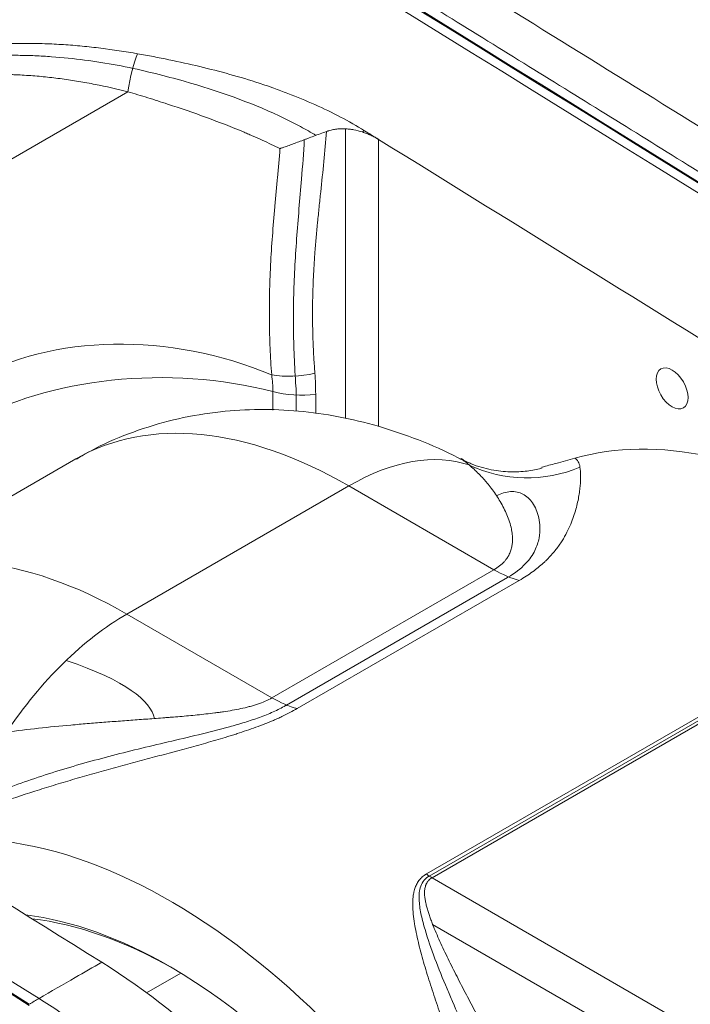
# Model space of a CAD drawing. Header units: millimetres. Extents: x 809 to 6054, y -5716 to -1261.
# Tile 89 of 94: x 5977 to 5985, y -5356 to -5344. Entities that reach past the tile are written whole.
import ezdxf

# ---------------------------------------------------------------- set-up
doc = ezdxf.new("R2010")
doc.units = ezdxf.units.MM
doc.header["$LTSCALE"] = 0.3175
doc.layers.add('1轮廓实线层', color=7, linetype='Continuous', lineweight=18)

# ---------------------------------------------------------------- blocks, each defined once
blk = doc.blocks.new('MR07S-930-Z')
at = {"layer": '1轮廓实线层'}
for p, q in [((7706.086, -5684.393), (7691.786, -5692.65)), ((7722.03, -5687.116), (7722.03, -5708.306)), ((7724.464, -5687.89), (7724.464, -5708.912)), ((7716.719, -5707.716), (7716.719, -5706.363)), ((7718.433, -5707.779), (7718.433, -5706.612)), ((7719.852, -5706.551), (7719.852, -5707.969)), ((7702.284, -5711.289), (7686.021, -5720.679)), ((7722.284, -5713.27), (7706.021, -5722.66)), ((7732.914, -5719.408), (7722.284, -5713.27)), ((7716.651, -5728.798), (7732.914, -5719.408)), ((7717.724, -5729.323), (7733.92, -5719.972)), ((7734.771, -5720.193), (7718.507, -5729.583)), ((7706.021, -5722.66), (7716.651, -5728.798)), ((7727.973, -5741.695), (7756.62, -5725.155)), ((7756.827, -5725.313), (7728.179, -5741.852)), ((7757.025, -5725.443), (7728.378, -5741.982)), ((7728.378, -5741.982), (7765.52, -5763.426)), ((7763.04, -5765.376), (7728.424, -5745.39)), ((7707.465, -5750.404), (7709.97, -5748.957)), ((7699.578, -5750.815), (7699.569, -5750.819))]:
    blk.add_line(p, q, dxfattribs=at)
for centre, major_axis, ratio, start_param, end_param in [((7442.271, -15056.66), (5847.272, -10127.773), 0.57735, 2.316004, 2.333362), ((7442.269, -15056.653), (-5847.318, 10127.852), 0.57735, 5.457597, 5.474954), ((7366.609, -15100.341), (-5847.271, 10127.771), 0.57735, 5.457597, 5.474954), ((7366.61, -15100.335), (-5847.318, 10127.852), 0.57735, 5.457597, 5.474954), ((7706.731, -5684.021), (-0.525, -2.954), 0.192474, 3.794873, 4.872943), ((7723.354, -5689.655), (-1.577, -2.552), 0.556697, 3.943964, 4.01709), ((7432.724, -15062.164), (-5847.333, 10127.877), 0.57735, 5.4625, 5.462626), ((7432.724, -15062.164), (5847.333, -10127.877), 0.57735, 2.31711, 2.320908), ((7708.495, -5716.889), (19.59, -4.027), 0.684608, 1.287044, 2.484993), ((7708.495, -5716.889), (20, 0), 0.57735, 1.147026, 2.356194), ((7718.659, -5702.204), (-4.943, -0.755), 0.595922, 1.058029, 1.710631), ((7718.775, -5703.732), (-5, 0), 0.57735, 1.147026, 1.787769), ((7722.284, -5745.93), (20, -34.641), 0.57735, 2.356194, 3.141593), ((7722.284, -5729.6), (-10, -17.321), 0.57735, 3.25441, 3.926991), ((7758.7, -5753.483), (23.5, -40.703), 0.57735, 2.662708, 2.99609), ((7735.5, -5702.81), (8.131, 5.821), 0.981387, 3.640709, 4.483864), ((7706.021, -5755.32), (-20, 34.641), 0.57735, 5.497787, 6.283259), ((7732.914, -5711.243), (5, -8.66), 0.57735, 5.497787, 5.763474), ((7706.021, -5738.99), (10, 17.321), 0.57735, 0.785398, 1.457979), ((7371.913, -15097.273), (-5847.333, 10127.877), 0.57735, 5.457597, 5.461609), ((7716.651, -5720.633), (-5, 8.66), 0.57735, 2.356194, 2.621882), ((7709.202, -5782.06), (23.5, -40.703), 0.57735, 6.147429, 9.241616), ((7728.415, -5739.554), (1.5, -2.598), 0.57735, 5.287703, 5.480334), ((7709.202, -5782.06), (-20.55, 35.594), 0.57735, 5.497787, 5.870753), ((7709.627, -5781.815), (20.25, -35.074), 0.57735, 2.363656, 2.733677), ((7702.839, -5785.735), (-23.5, 40.703), 0.57735, 3.141599, 5.457597), ((7709.202, -5782.06), (-20.55, 35.594), 0.57735, 3.490604, 5.497787), ((7699.092, -5764.244), (8.888, 14.248), 0.553686, 0.804702, 0.863592), ((7685.391, -5795.808), (34.151, 57.054), 0.587064, 5.781225, 5.883697)]:
    blk.add_ellipse(centre, major_axis=major_axis, ratio=ratio, start_param=start_param, end_param=end_param, dxfattribs=at)
blk.add_ellipse((7745.972, -5706.132), major_axis=(-0.825, 1.429), ratio=0.57735, dxfattribs=at)
blk.add_rational_spline([(7631.772, -5619.186), (7679.606, -5648.063), (7727.428, -5677.414), (7775.235, -5707.235)], [1, 0.999974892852, 0.999974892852, 1], degree=3, dxfattribs=at)
for points in [[(7630.36, -5619.898), (7678.193, -5648.776), (7726.017, -5678.127), (7773.824, -5707.949)], [(7556.114, -5662.764), (7603.947, -5691.642), (7651.771, -5720.994), (7699.578, -5750.815)], [(7719.794, -5705.015), (7719.813, -5705.27), (7719.842, -5705.78), (7719.852, -5706.294), (7719.852, -5706.551)], [(7718.431, -5706.612), (7718.427, -5706.394), (7718.417, -5706.179), (7718.402, -5705.967)], [(7701.578, -5726.054), (7705.965, -5727.551), (7707.728, -5728.99), (7708.051, -5730.311)]]:
    blk.add_open_spline(points, degree=3, dxfattribs=at)
for points, knots in [([(7756.95, -5692.541), (7755.323, -5691.527), (7739.261, -5681.523), (7718.978, -5669.027), (7700.32, -5657.631), (7696.102, -5655.061)], [0, 0, 0, 0, 0.080247, 0.792099, 1, 1, 1, 1]), ([(7686.024, -5683.607), (7686.189, -5683.511), (7686.358, -5683.418), (7686.616, -5683.282), (7686.703, -5683.238), (7686.879, -5683.149), (7686.968, -5683.106), (7687.414, -5682.891), (7687.783, -5682.731), (7688.539, -5682.43), (7688.928, -5682.29), (7689.724, -5682.03), (7690.133, -5681.91), (7690.759, -5681.745), (7691.076, -5681.665), (7691.399, -5681.592), (7691.561, -5681.556), (7691.669, -5681.532), (7692.212, -5681.417), (7692.706, -5681.327), (7693.59, -5681.187), (7694.036, -5681.127), (7694.934, -5681.025), (7695.386, -5680.983), (7696.297, -5680.917), (7696.755, -5680.893), (7697.447, -5680.869), (7697.678, -5680.863), (7697.969, -5680.858), (7698.027, -5680.857), (7698.143, -5680.856), (7698.317, -5680.854), (7698.491, -5680.854), (7699.07, -5680.854), (7699.531, -5680.863), (7700.452, -5680.894), (7700.911, -5680.917), (7701.826, -5680.977), (7702.283, -5681.014), (7703.193, -5681.101), (7703.647, -5681.15), (7705.005, -5681.318), (7705.906, -5681.455), (7706.803, -5681.614)], [0, 0, 0, 0, 0.03125, 0.03125, 0.046875, 0.046875, 0.0625, 0.0625, 0.125, 0.125, 0.1875, 0.1875, 0.25, 0.25, 0.28125, 0.296875, 0.296875, 0.304688, 0.3125, 0.375, 0.375, 0.4375, 0.4375, 0.5, 0.5, 0.5625, 0.5625, 0.59375, 0.59375, 0.601563, 0.601563, 0.609375, 0.625, 0.625, 0.6875, 0.6875, 0.75, 0.75, 0.8125, 0.8125, 0.875, 0.875, 1, 1, 1, 1]), ([(7708.118, -5683.069), (7707.957, -5683.029), (7707.796, -5682.99), (7706.868, -5682.769), (7706.085, -5682.602), (7703.726, -5682.163), (7702.129, -5681.949), (7700.097, -5681.8), (7699.688, -5681.777), (7698.868, -5681.743), (7698.456, -5681.733), (7697.228, -5681.723), (7696.416, -5681.744), (7694.805, -5681.85), (7694.006, -5681.934), (7692.82, -5682.115), (7692.427, -5682.184), (7691.659, -5682.339), (7691.282, -5682.426), (7690.174, -5682.712), (7689.463, -5682.938), (7688.447, -5683.337), (7688.117, -5683.48), (7687.486, -5683.78), (7687.185, -5683.937), (7686.844, -5684.133), (7686.792, -5684.163), (7686.741, -5684.193)], [0, 0, 0, 0, 0.022704, 0.022704, 0.130212, 0.130212, 0.345229, 0.345229, 0.398983, 0.398983, 0.452737, 0.452737, 0.560246, 0.560246, 0.667754, 0.667754, 0.721508, 0.721508, 0.775262, 0.775262, 0.882771, 0.882771, 0.936525, 0.936525, 0.990279, 0.990279, 1, 1, 1, 1]), ([(7706.803, -5681.614), (7707.574, -5681.751), (7708.34, -5681.896), (7709.858, -5682.207), (7710.61, -5682.373), (7712.844, -5682.907), (7714.302, -5683.311), (7715.899, -5683.833), (7716.075, -5683.892), (7716.34, -5683.982), (7716.427, -5684.013), (7716.603, -5684.073), (7717.039, -5684.227), (7717.469, -5684.385), (7718.488, -5684.776), (7719.15, -5685.05), (7720.437, -5685.627), (7721.063, -5685.93), (7722.275, -5686.567), (7722.862, -5686.9), (7723.429, -5687.25)], [0, 0, 0, 0, 0.125, 0.125, 0.25, 0.25, 0.5, 0.5, 0.53125, 0.53125, 0.546875, 0.546875, 0.5625, 0.625, 0.625, 0.75, 0.75, 0.875, 0.875, 1, 1, 1, 1]), ([(7706.086, -5684.393), (7705.294, -5684.195), (7704.497, -5684.017), (7703.294, -5683.782), (7702.891, -5683.709), (7702.083, -5683.575), (7701.678, -5683.514), (7700.864, -5683.404), (7700.456, -5683.355), (7699.636, -5683.27), (7699.225, -5683.235), (7698.604, -5683.192), (7698.397, -5683.18), (7698.086, -5683.164), (7697.982, -5683.16), (7697.775, -5683.151), (7697.257, -5683.133), (7696.742, -5683.127), (7695.924, -5683.135), (7695.517, -5683.147), (7694.708, -5683.19), (7694.305, -5683.221), (7693.506, -5683.302), (7693.109, -5683.353), (7692.617, -5683.43), (7692.519, -5683.446), (7692.371, -5683.471), (7692.322, -5683.48), (7692.225, -5683.497), (7691.981, -5683.541), (7691.741, -5683.59), (7691.172, -5683.714), (7690.801, -5683.807), (7690.078, -5684.015), (7689.726, -5684.129), (7689.04, -5684.381), (7688.707, -5684.519), (7688.344, -5684.687), (7688.304, -5684.705), (7688.224, -5684.744), (7688.184, -5684.763), (7688.065, -5684.821), (7687.83, -5684.939), (7687.603, -5685.064), (7687.455, -5685.149)], [0, 0, 0, 0, 0.125, 0.125, 0.1875, 0.1875, 0.25, 0.25, 0.3125, 0.3125, 0.375, 0.375, 0.40625, 0.40625, 0.421875, 0.421875, 0.4375, 0.5, 0.5, 0.5625, 0.5625, 0.625, 0.625, 0.6875, 0.6875, 0.703125, 0.703125, 0.710937, 0.710937, 0.71875, 0.75, 0.75, 0.8125, 0.8125, 0.875, 0.875, 0.9375, 0.9375, 0.945312, 0.945312, 0.953125, 0.953125, 0.96875, 1, 1, 1, 1]), ([(7719.871, -5687.591), (7719.506, -5687.373), (7719.13, -5687.16), (7718.231, -5686.677), (7717.703, -5686.413), (7715.012, -5685.152), (7712.678, -5684.327), (7709.527, -5683.433), (7708.826, -5683.247), (7708.118, -5683.069)], [0, 0, 0, 0, 0.109717, 0.109717, 0.255084, 0.255084, 0.836552, 0.836552, 1, 1, 1, 1]), ([(7717.237, -5688.567), (7716.813, -5688.357), (7716.381, -5688.152), (7715.723, -5687.851), (7715.391, -5687.703), (7715.055, -5687.557), (7714.83, -5687.46), (7714.717, -5687.412), (7713.699, -5686.983), (7712.777, -5686.624), (7710.905, -5685.939), (7709.955, -5685.613), (7708.514, -5685.144), (7708.032, -5684.99), (7707.062, -5684.688), (7706.575, -5684.54), (7706.086, -5684.393)], [0, 0, 0, 0, 0.125, 0.125, 0.1875, 0.21875, 0.21875, 0.25, 0.25, 0.5, 0.5, 0.75, 0.75, 0.875, 0.875, 1, 1, 1, 1]), ([(7723.273, -5687.346), (7723.069, -5687.281), (7722.86, -5687.228), (7722.538, -5687.168), (7722.43, -5687.152), (7722.21, -5687.127), (7722.1, -5687.118), (7721.959, -5687.113), (7721.931, -5687.112), (7721.875, -5687.111), (7721.847, -5687.111), (7721.762, -5687.111), (7721.706, -5687.112), (7721.537, -5687.12), (7721.425, -5687.13), (7721.202, -5687.16), (7721.091, -5687.181), (7720.926, -5687.22), (7720.871, -5687.235), (7720.789, -5687.259), (7720.762, -5687.268), (7720.708, -5687.285), (7720.681, -5687.295), (7720.654, -5687.304)], [0, 0, 0, 0, 0.25, 0.25, 0.375, 0.375, 0.5, 0.5, 0.53125, 0.53125, 0.5625, 0.5625, 0.625, 0.625, 0.75, 0.75, 0.875, 0.875, 0.9375, 0.9375, 0.96875, 0.96875, 1, 1, 1, 1]), ([(7717.237, -5688.567), (7717.252, -5688.562), (7717.268, -5688.556), (7717.299, -5688.545), (7717.346, -5688.529), (7717.455, -5688.491), (7717.55, -5688.457), (7717.742, -5688.388), (7717.872, -5688.341), (7718.137, -5688.243), (7718.272, -5688.193), (7718.548, -5688.09), (7718.688, -5688.037), (7718.903, -5687.956), (7718.975, -5687.928), (7719.121, -5687.873), (7719.194, -5687.846), (7719.415, -5687.762), (7719.564, -5687.706), (7719.867, -5687.593), (7720.02, -5687.535), (7720.333, -5687.42), (7720.492, -5687.362), (7720.654, -5687.304)], [0, 0, 0, 0, 0.015625, 0.015625, 0.03125, 0.0625, 0.125, 0.125, 0.25, 0.25, 0.375, 0.375, 0.5, 0.5, 0.5625, 0.5625, 0.625, 0.625, 0.75, 0.75, 0.875, 0.875, 1, 1, 1, 1]), ([(7720.654, -5687.304), (7720.595, -5688.042), (7720.526, -5688.779), (7720.379, -5690.256), (7720.3, -5690.996), (7720.182, -5692.107), (7720.143, -5692.478), (7720.066, -5693.219), (7720.028, -5693.59), (7719.919, -5694.704), (7719.853, -5695.447), (7719.77, -5696.56), (7719.745, -5696.931), (7719.701, -5697.672), (7719.682, -5698.042), (7719.652, -5698.782), (7719.641, -5699.151), (7719.625, -5699.889), (7719.617, -5700.625), (7719.628, -5701.727), (7719.65, -5702.459), (7719.68, -5703.191), (7719.698, -5703.556), (7719.741, -5704.286), (7719.766, -5704.651), (7719.794, -5705.015)], [0, 0, 0, 0, 0.125, 0.125, 0.25, 0.25, 0.3125, 0.3125, 0.375, 0.375, 0.5, 0.5, 0.5625, 0.5625, 0.625, 0.625, 0.6875, 0.6875, 0.75, 0.8125, 0.875, 0.875, 0.9375, 0.9375, 1, 1, 1, 1]), ([(7724.464, -5687.89), (7724.377, -5687.836), (7724.196, -5687.732), (7724.002, -5687.636), (7723.877, -5687.578), (7723.851, -5687.567), (7723.801, -5687.544), (7723.724, -5687.511), (7723.646, -5687.48), (7723.489, -5687.419), (7723.382, -5687.381), (7723.273, -5687.346)], [0, 0, 0, 0, 0.25, 0.5, 0.5, 0.5625, 0.5625, 0.625, 0.75, 0.75, 1, 1, 1, 1]), ([(7716.627, -5705.141), (7716.603, -5704.816), (7716.582, -5704.49), (7716.544, -5703.836), (7716.527, -5703.507), (7716.499, -5702.847), (7716.477, -5702.184), (7716.458, -5701.181), (7716.456, -5700.168), (7716.47, -5699.145), (7716.491, -5698.456), (7716.516, -5697.765), (7716.531, -5697.418), (7716.584, -5696.373), (7716.629, -5695.671), (7716.734, -5694.26), (7716.794, -5693.551), (7716.889, -5692.485), (7716.921, -5692.129), (7716.987, -5691.417), (7717.02, -5691.061), (7717.118, -5689.993), (7717.182, -5689.28), (7717.237, -5688.567)], [0, 0, 0, 0, 0.0625, 0.0625, 0.125, 0.125, 0.1875, 0.25, 0.3125, 0.375, 0.4375, 0.4375, 0.5, 0.5, 0.625, 0.625, 0.75, 0.75, 0.8125, 0.8125, 0.875, 0.875, 1, 1, 1, 1]), ([(7718.402, -5705.967), (7718.352, -5705.241), (7718.31, -5704.513), (7718.22, -5702.378), (7718.205, -5700.959), (7718.269, -5698.088), (7718.348, -5696.635), (7718.561, -5693.718), (7718.695, -5692.255), (7718.894, -5689.833), (7718.966, -5688.87), (7719.018, -5687.912)], [0, 0, 0, 0, 0.1246, 0.1246, 0.36353, 0.36353, 0.602459, 0.602459, 0.841388, 0.841388, 1, 1, 1, 1]), ([(7716.719, -5706.363), (7716.719, -5706.157), (7716.712, -5705.952), (7716.68, -5705.544), (7716.657, -5705.342), (7716.627, -5705.141)], [0, 0, 0, 0, 0.5, 0.5, 1, 1, 1, 1]), ([(7730.477, -5711.307), (7730.413, -5711.272), (7729.411, -5710.732), (7727.413, -5709.882), (7724.489, -5708.865), (7721.552, -5708.161), (7718.629, -5707.748), (7715.732, -5707.626), (7712.779, -5707.798), (7709.801, -5708.293), (7706.851, -5709.142), (7704.346, -5710.157), (7702.884, -5710.966), (7702.312, -5711.315)], [0, 0, 0, 0, 0.007418, 0.115633, 0.221165, 0.324067, 0.424615, 0.523196, 0.620219, 0.726218, 0.830136, 0.932093, 1, 1, 1, 1]), ([(7731.095, -5711.74), (7730.984, -5711.632), (7730.864, -5711.535), (7730.654, -5711.396), (7730.569, -5711.347), (7730.48, -5711.302)], [0, 0, 0, 0, 0.610176, 0.610176, 1, 1, 1, 1]), ([(7736.442, -5711.955), (7736.415, -5711.964), (7736.132, -5712.061), (7735.359, -5712.206), (7734.128, -5712.28), (7732.719, -5712.119), (7731.466, -5711.785), (7730.754, -5711.415), (7730.508, -5711.269)], [0, 0, 0, 0, 0.023313, 0.233099, 0.444673, 0.660962, 0.881399, 1, 1, 1, 1]), ([(7738.856, -5711.243), (7738.393, -5711.373), (7737.927, -5711.498), (7737.116, -5711.715), (7736.77, -5711.807), (7736.426, -5711.902)], [0, 0, 0, 0, 0.574156, 0.574156, 1, 1, 1, 1]), ([(7738.856, -5711.243), (7738.951, -5711.304), (7739.031, -5711.39), (7739.155, -5711.61), (7739.199, -5711.743), (7739.222, -5711.901)], [0, 0, 0, 0, 0.5, 0.5, 1, 1, 1, 1]), ([(7732.914, -5719.408), (7733.226, -5719.228), (7733.47, -5719.033), (7733.684, -5718.802), (7733.707, -5718.776), (7733.752, -5718.724), (7733.815, -5718.646), (7733.871, -5718.568), (7733.922, -5718.489), (7733.939, -5718.463), (7733.97, -5718.41), (7733.985, -5718.384), (7734.027, -5718.306), (7734.053, -5718.254), (7734.121, -5718.099), (7734.157, -5717.997), (7734.214, -5717.794), (7734.235, -5717.693), (7734.264, -5717.494), (7734.273, -5717.395), (7734.28, -5717.198), (7734.279, -5717.101), (7734.272, -5716.98), (7734.271, -5716.956), (7734.267, -5716.908), (7734.265, -5716.884), (7734.258, -5716.813), (7734.252, -5716.765), (7734.233, -5716.624), (7734.217, -5716.53), (7734.161, -5716.255), (7734.112, -5716.075), (7733.999, -5715.724), (7733.934, -5715.553), (7733.794, -5715.218), (7733.717, -5715.055), (7733.555, -5714.734), (7733.469, -5714.578), (7733.289, -5714.272), (7733.196, -5714.123), (7733.002, -5713.831), (7732.902, -5713.689), (7732.696, -5713.411), (7732.591, -5713.276), (7732.429, -5713.078), (7732.375, -5713.013), (7732.265, -5712.885), (7732.209, -5712.821), (7732.041, -5712.634), (7731.926, -5712.514), (7731.578, -5712.162), (7731.34, -5711.943), (7731.095, -5711.74)], [0, 0, 0, 0, 0.0625, 0.0625, 0.070313, 0.070313, 0.078125, 0.09375, 0.09375, 0.101563, 0.101563, 0.109375, 0.109375, 0.125, 0.125, 0.15625, 0.15625, 0.1875, 0.1875, 0.21875, 0.21875, 0.25, 0.25, 0.257813, 0.257813, 0.265625, 0.265625, 0.28125, 0.28125, 0.3125, 0.3125, 0.375, 0.375, 0.4375, 0.4375, 0.5, 0.5, 0.5625, 0.5625, 0.625, 0.625, 0.6875, 0.6875, 0.75, 0.75, 0.78125, 0.78125, 0.8125, 0.8125, 0.875, 0.875, 1, 1, 1, 1]), ([(7739.222, -5711.901), (7739.248, -5712.09), (7739.264, -5712.304), (7739.267, -5712.599), (7739.266, -5712.66), (7739.264, -5712.784), (7739.262, -5712.847), (7739.254, -5713.042), (7739.245, -5713.177), (7739.219, -5713.457), (7739.202, -5713.603), (7739.159, -5713.903), (7739.133, -5714.059), (7739.071, -5714.379), (7739.035, -5714.544), (7738.951, -5714.884), (7738.902, -5715.059), (7738.791, -5715.418), (7738.729, -5715.602), (7738.585, -5715.98), (7738.505, -5716.173), (7738.32, -5716.569), (7738.217, -5716.772), (7738.069, -5717.032), (7738.038, -5717.084), (7737.976, -5717.189), (7737.943, -5717.241), (7737.843, -5717.399), (7737.773, -5717.505), (7737.548, -5717.825), (7737.38, -5718.041), (7737.095, -5718.367), (7736.995, -5718.476), (7736.834, -5718.64), (7736.751, -5718.722), (7736.665, -5718.805), (7736.606, -5718.86), (7736.576, -5718.887), (7736.304, -5719.135), (7736.038, -5719.353), (7735.449, -5719.779), (7735.125, -5719.989), (7734.771, -5720.193)], [0, 0, 0, 0, 0.125, 0.125, 0.15625, 0.15625, 0.1875, 0.1875, 0.25, 0.25, 0.3125, 0.3125, 0.375, 0.375, 0.4375, 0.4375, 0.5, 0.5, 0.5625, 0.5625, 0.625, 0.625, 0.6875, 0.6875, 0.703125, 0.703125, 0.71875, 0.71875, 0.75, 0.75, 0.8125, 0.8125, 0.84375, 0.84375, 0.859375, 0.867187, 0.867187, 0.875, 0.875, 0.9375, 0.9375, 1, 1, 1, 1]), ([(7733.92, -5719.972), (7734.471, -5719.652), (7734.89, -5719.322), (7735.377, -5718.816), (7735.514, -5718.647), (7735.744, -5718.318), (7735.837, -5718.157), (7736.071, -5717.684), (7736.164, -5717.381), (7736.274, -5716.814), (7736.291, -5716.549), (7736.272, -5715.804), (7736.167, -5715.375), (7735.937, -5714.832), (7735.847, -5714.668), (7735.647, -5714.376), (7735.537, -5714.249), (7735.181, -5713.923), (7734.911, -5713.781), (7734.312, -5713.658), (7733.983, -5713.677), (7733.458, -5713.837), (7733.288, -5713.906), (7733.111, -5713.994)], [0, 0, 0, 0, 0.076887, 0.076887, 0.115668, 0.115668, 0.15445, 0.15445, 0.232013, 0.232013, 0.309576, 0.309576, 0.464703, 0.464703, 0.542266, 0.542266, 0.61983, 0.61983, 0.774956, 0.774956, 0.930083, 0.930083, 1, 1, 1, 1]), ([(7697.21, -5731.303), (7697.983, -5731.202), (7698.761, -5731.11), (7700.329, -5730.94), (7701.119, -5730.862), (7702.314, -5730.754), (7702.713, -5730.719), (7703.515, -5730.652), (7703.918, -5730.619), (7704.727, -5730.556), (7705.133, -5730.525), (7705.949, -5730.464), (7706.359, -5730.435), (7707.182, -5730.374), (7707.596, -5730.344), (7708.221, -5730.298), (7708.43, -5730.282), (7708.744, -5730.258), (7708.849, -5730.25), (7709.059, -5730.234), (7709.164, -5730.225), (7709.691, -5730.183), (7710.113, -5730.148), (7710.749, -5730.089), (7710.961, -5730.069), (7711.386, -5730.026), (7711.599, -5730.004), (7712.025, -5729.956), (7712.239, -5729.93), (7712.56, -5729.889), (7712.667, -5729.875), (7712.882, -5729.845), (7712.989, -5729.829), (7713.311, -5729.782), (7713.524, -5729.747), (7713.947, -5729.672), (7714.158, -5729.632), (7714.574, -5729.543), (7714.781, -5729.494), (7715.087, -5729.414), (7715.188, -5729.386), (7715.339, -5729.341), (7715.39, -5729.326), (7715.489, -5729.294), (7715.539, -5729.278), (7715.982, -5729.13), (7716.339, -5728.977), (7716.651, -5728.798)], [0, 0, 0, 0, 0.125, 0.125, 0.25, 0.25, 0.3125, 0.3125, 0.375, 0.375, 0.4375, 0.4375, 0.5, 0.5, 0.5625, 0.5625, 0.59375, 0.59375, 0.609375, 0.609375, 0.625, 0.625, 0.6875, 0.6875, 0.71875, 0.71875, 0.75, 0.75, 0.78125, 0.78125, 0.796875, 0.796875, 0.8125, 0.8125, 0.84375, 0.84375, 0.875, 0.875, 0.90625, 0.90625, 0.921875, 0.921875, 0.929687, 0.929687, 0.9375, 0.9375, 1, 1, 1, 1]), ([(7694.502, -5736.539), (7695.179, -5736.237), (7695.875, -5735.948), (7697.219, -5735.422), (7697.864, -5735.183), (7699.18, -5734.721), (7699.854, -5734.498), (7701.893, -5733.854), (7703.282, -5733.461), (7706.115, -5732.72), (7707.559, -5732.374), (7709.772, -5731.852), (7710.518, -5731.677), (7712.028, -5731.312), (7712.785, -5731.124), (7713.907, -5730.816), (7714.279, -5730.709), (7715.018, -5730.48), (7715.38, -5730.36), (7716.08, -5730.106), (7716.419, -5729.971), (7717.068, -5729.68), (7717.369, -5729.528), (7717.67, -5729.354), (7717.697, -5729.338), (7717.723, -5729.322)], [0, 0, 0, 0, 0.100956, 0.100956, 0.190419, 0.190419, 0.279882, 0.279882, 0.458808, 0.458808, 0.637733, 0.637733, 0.727196, 0.727196, 0.816659, 0.816659, 0.861391, 0.861391, 0.906122, 0.906122, 0.950854, 0.950854, 0.995585, 0.995585, 1, 1, 1, 1]), ([(7718.507, -5729.583), (7718.154, -5729.787), (7717.777, -5729.982), (7717.277, -5730.216), (7717.176, -5730.263), (7716.971, -5730.354), (7716.867, -5730.4), (7716.552, -5730.534), (7716.339, -5730.621), (7715.691, -5730.875), (7715.247, -5731.036), (7714.566, -5731.268), (7714.337, -5731.343), (7713.989, -5731.455), (7713.873, -5731.492), (7713.64, -5731.565), (7713.523, -5731.601), (7712.937, -5731.781), (7712.465, -5731.919), (7711.516, -5732.19), (7711.04, -5732.322), (7710.323, -5732.518), (7710.083, -5732.583), (7709.724, -5732.68), (7709.604, -5732.712), (7709.364, -5732.776), (7709.244, -5732.808), (7708.644, -5732.969), (7708.166, -5733.096), (7707.211, -5733.35), (7706.736, -5733.478), (7705.787, -5733.733), (7705.314, -5733.862), (7704.371, -5734.121), (7703.901, -5734.252), (7702.964, -5734.518), (7702.497, -5734.653), (7701.567, -5734.926), (7701.103, -5735.065), (7700.178, -5735.347), (7699.718, -5735.491), (7698.341, -5735.93), (7697.43, -5736.234), (7696.526, -5736.551)], [0, 0, 0, 0, 0.0625, 0.0625, 0.078125, 0.078125, 0.09375, 0.09375, 0.125, 0.125, 0.1875, 0.1875, 0.21875, 0.21875, 0.234375, 0.234375, 0.25, 0.25, 0.3125, 0.3125, 0.375, 0.375, 0.40625, 0.40625, 0.421875, 0.421875, 0.4375, 0.4375, 0.5, 0.5, 0.5625, 0.5625, 0.625, 0.625, 0.6875, 0.6875, 0.75, 0.75, 0.8125, 0.8125, 0.875, 0.875, 1, 1, 1, 1]), ([(7729.319, -5752.886), (7729.129, -5752.362), (7728.947, -5751.844), (7728.596, -5750.822), (7728.428, -5750.316), (7728.108, -5749.318), (7727.956, -5748.824), (7727.743, -5748.092), (7727.675, -5747.849), (7727.544, -5747.366), (7727.481, -5747.126), (7727.363, -5746.648), (7727.308, -5746.41), (7727.206, -5745.937), (7727.16, -5745.701), (7727.109, -5745.408), (7727.099, -5745.349), (7727.08, -5745.232), (7727.054, -5745.057), (7727.031, -5744.884), (7727.004, -5744.653), (7726.993, -5744.539), (7726.976, -5744.311), (7726.97, -5744.197), (7726.963, -5743.972), (7726.963, -5743.86), (7726.969, -5743.637), (7726.976, -5743.526), (7726.998, -5743.306), (7727.014, -5743.197), (7727.041, -5743.061), (7727.046, -5743.034), (7727.059, -5742.98), (7727.065, -5742.953), (7727.086, -5742.873), (7727.101, -5742.82), (7727.153, -5742.663), (7727.194, -5742.56), (7727.294, -5742.362), (7727.353, -5742.265), (7727.441, -5742.15), (7727.46, -5742.127), (7727.497, -5742.082), (7727.556, -5742.016), (7727.62, -5741.954), (7727.757, -5741.834), (7727.859, -5741.76), (7727.973, -5741.695)], [0, 0, 0, 0, 0.125, 0.125, 0.25, 0.25, 0.375, 0.375, 0.4375, 0.4375, 0.5, 0.5, 0.5625, 0.5625, 0.625, 0.625, 0.640625, 0.640625, 0.65625, 0.6875, 0.6875, 0.71875, 0.71875, 0.75, 0.75, 0.78125, 0.78125, 0.8125, 0.8125, 0.84375, 0.84375, 0.851562, 0.851562, 0.859375, 0.859375, 0.875, 0.875, 0.90625, 0.90625, 0.9375, 0.9375, 0.945312, 0.945312, 0.953125, 0.96875, 0.96875, 1, 1, 1, 1]), ([(7728.179, -5741.853), (7728.159, -5741.864), (7728.14, -5741.875), (7727.958, -5741.989), (7727.828, -5742.115), (7727.631, -5742.395), (7727.565, -5742.546), (7727.473, -5742.863), (7727.448, -5743.027), (7727.426, -5743.357), (7727.428, -5743.524), (7727.461, -5744.029), (7727.518, -5744.374), (7727.668, -5745.069), (7727.761, -5745.417), (7728.072, -5746.469), (7728.322, -5747.18), (7728.868, -5748.626), (7729.165, -5749.361), (7729.611, -5750.42), (7729.744, -5750.731), (7729.88, -5751.045)], [0, 0, 0, 0, 0.006543, 0.006543, 0.062827, 0.062827, 0.119112, 0.119112, 0.175397, 0.175397, 0.231682, 0.231682, 0.344251, 0.344251, 0.456821, 0.456821, 0.68196, 0.68196, 0.907099, 0.907099, 1, 1, 1, 1]), ([(7728.378, -5741.982), (7728.27, -5742.044), (7728.181, -5742.117), (7728.09, -5742.219), (7728.073, -5742.241), (7728.041, -5742.284), (7728.026, -5742.306), (7727.998, -5742.351), (7727.985, -5742.374), (7727.961, -5742.42), (7727.95, -5742.443), (7727.92, -5742.513), (7727.903, -5742.561), (7727.875, -5742.657), (7727.864, -5742.706), (7727.839, -5742.853), (7727.831, -5742.954), (7727.829, -5743.158), (7727.835, -5743.26), (7727.856, -5743.464), (7727.871, -5743.566), (7727.909, -5743.771), (7727.931, -5743.873), (7727.981, -5744.079), (7728.009, -5744.182), (7728.069, -5744.388), (7728.101, -5744.491), (7728.169, -5744.699), (7728.205, -5744.802), (7728.279, -5745.011), (7728.318, -5745.115), (7728.398, -5745.325), (7728.439, -5745.429), (7728.566, -5745.744), (7728.655, -5745.954), (7728.838, -5746.376), (7728.933, -5746.587), (7729.128, -5747.011), (7729.227, -5747.224), (7729.431, -5747.651), (7729.535, -5747.865), (7729.852, -5748.511), (7730.07, -5748.945), (7730.517, -5749.821), (7730.747, -5750.263), (7731.216, -5751.156), (7731.456, -5751.607), (7731.7, -5752.062)], [0, 0, 0, 0, 0.03125, 0.03125, 0.039063, 0.039063, 0.046875, 0.046875, 0.054688, 0.054688, 0.0625, 0.0625, 0.078125, 0.078125, 0.09375, 0.09375, 0.125, 0.125, 0.15625, 0.15625, 0.1875, 0.1875, 0.21875, 0.21875, 0.25, 0.25, 0.28125, 0.28125, 0.3125, 0.3125, 0.34375, 0.34375, 0.375, 0.375, 0.4375, 0.4375, 0.5, 0.5, 0.5625, 0.5625, 0.625, 0.625, 0.75, 0.75, 0.875, 0.875, 1, 1, 1, 1]), ([(7704.174, -5748.161), (7703.526, -5748.535), (7701.994, -5749.42), (7700.462, -5750.304), (7699.578, -5750.815)], [0, 0, 0, 0, 0.423077, 1, 1, 1, 1]), ([(7731.428, -5805.485), (7731.373, -5804.274), (7731.271, -5803.039), (7730.974, -5800.531), (7730.778, -5799.258), (7730.295, -5796.684), (7730.008, -5795.384), (7729.344, -5792.767), (7728.967, -5791.451), (7728.128, -5788.813), (7727.665, -5787.491), (7726.657, -5784.855), (7726.112, -5783.54), (7724.945, -5780.927), (7724.322, -5779.629), (7723.005, -5777.062), (7722.31, -5775.793), (7720.854, -5773.294), (7720.093, -5772.065), (7718.511, -5769.655), (7717.69, -5768.475), (7715.995, -5766.175), (7715.122, -5765.055), (7713.329, -5762.884), (7712.409, -5761.833), (7710.533, -5759.81), (7709.576, -5758.838), (7707.633, -5756.98), (7706.647, -5756.094), (7704.654, -5754.417), (7703.646, -5753.625), (7701.619, -5752.143), (7700.599, -5751.452), (7699.578, -5750.815)], [0, 0, 0, 0, 0.0625, 0.0625, 0.125, 0.125, 0.1875, 0.1875, 0.25, 0.25, 0.3125, 0.3125, 0.375, 0.375, 0.4375, 0.4375, 0.5, 0.5, 0.5625, 0.5625, 0.625, 0.625, 0.6875, 0.6875, 0.75, 0.75, 0.8125, 0.8125, 0.875, 0.875, 0.9375, 0.9375, 1, 1, 1, 1])]:
    blk.add_open_spline(points, degree=3, knots=knots, dxfattribs=at)

msp = doc.modelspace()

# ---------------------------------------------------------------- block references
at = {"xscale": 0.16, "yscale": 0.16, "zscale": 0.16}
msp.add_blockref('MR07S-930-Z', (4745.1018, -4435.48471), dxfattribs=at)

doc.saveas('drawing.dxf')
